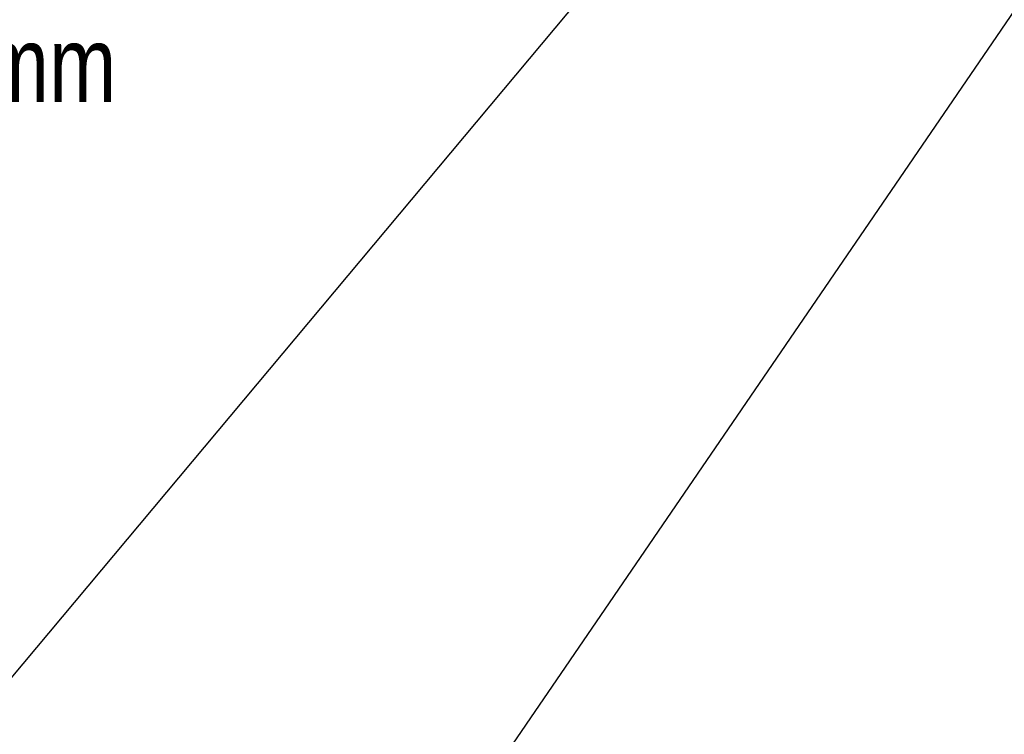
# Model space of a CAD drawing. Header units: millimetres. Extents: x -41881 to 54113, y -9946 to 101810.
# Tile 77 of 105: x -5488 to -4187, y 57855 to 58799. Entities that reach past the tile are written whole.
import ezdxf

# ---------------------------------------------------------------- set-up
doc = ezdxf.new("R2010")
doc.units = ezdxf.units.MM
doc.layers.add('UT-potrubi_privodni-popis', color=7, linetype='Continuous')
doc.layers.add('UT-texty_stredni', color=7, linetype='Continuous', lineweight=25)
doc.styles.get("Standard").update_dxf_attribs({"font": 'ic-simplex.shx', "width": 0.8})
doc.dimstyles.new('CADKON', dxfattribs={"dimscale": 50, "dimtxt": 2.5, "dimasz": 2.5, "dimexe": 1.8, "dimexo": 0, "dimgap": 0.6, "dimtad": 1, "dimrnd": 10, "dimtxsty": 'Standard', "dimblk1": 'OBLIQUE', "dimblk2": 'OBLIQUE', "dimsah": 1, "dimcen": 2.5, "dimadec": 1, "dimazin": 2, "dimtfac": 1, "dimtdec": 4, "dimtix": 1, "dimtmove": 2, "dimatfit": 3, "dimldrblk": 'OPEN30', "dimfxl": 5, "dimtfill": 1, "dimtolj": 1, "dimarcsym": 0})

# ---------------------------------------------------------------- blocks, each defined once
blk = doc.blocks.new('_OBLIQUE')
at = {"color": 0, "linetype": 'ByBlock'}
blk.add_line((-0.5, -0.5), (0.5, 0.5), dxfattribs=at)

msp = doc.modelspace()

# ---------------------------------------------------------------- texts
at = {"layer": 'UT-potrubi_privodni-popis', "ltscale": 10, "width": 0.8}
msp.add_text('SH 2500 mm', height=100, dxfattribs=at).set_placement((-5984.519, 58690.482))

# ---------------------------------------------------------------- leaders
at = {"layer": 'UT-texty_stredni', "ltscale": 10}
for points in [[(-5911.025, 57437.424), (-1538.896, 62660.192)], [(-5110.697, 57441.347), (-1538.896, 62660.192)]]:
    msp.add_leader(points, dimstyle='CADKON', override={"dimscale": 1, "dimasz": 125, "dimtih": 0, "dimtoh": 0, "dimrnd": 0, "dimclrd": 0, "dimtix": 0, "dimtofl": 0, "dimldrblk": 'Dot'}, dxfattribs=at)

doc.saveas('drawing.dxf')
